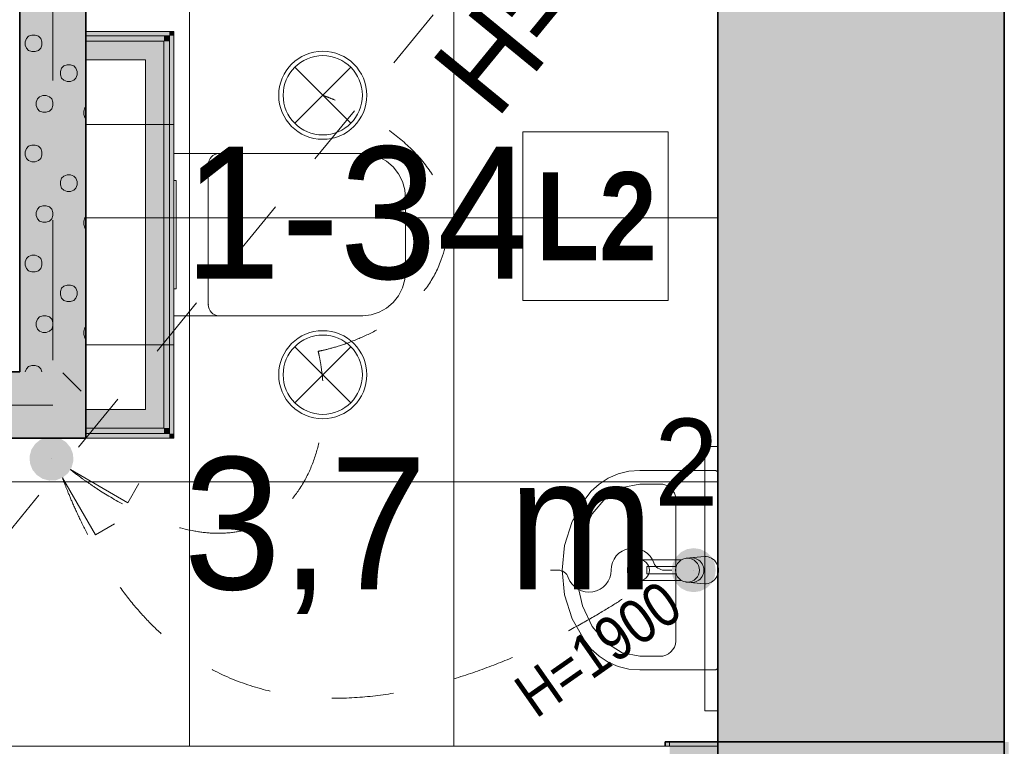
# Model space of a CAD drawing. Header units: millimetres. Extents: x -2932 to 42461, y -10716 to 17298.
# Tile 160 of 168: x 36730 to 38965, y 6520 to 8170. Entities that reach past the tile are written whole.
import ezdxf

# ---------------------------------------------------------------- set-up
doc = ezdxf.new("R2010")
doc.units = ezdxf.units.MM
doc.header["$MEASUREMENT"] = 0
for name, pattern in [('Aligning Line', [635, 317.5, -317.5]), ('Dash', [635, 317.5, -317.5]), ('Dashed', [423.333333, 211.666667, -211.666667]), ('Small Dashed', [282.222222, 141.111111, -141.111111]), ('Wipeout_Contour', [1000, 0, -1000])]:
    doc.linetypes.add(name, pattern=pattern)
for name, color, linetype, lineweight in [('0_Pen_No__1', 7, 'Continuous', 13), ('_Tuletõkketsoon_Pen_No__20', 1, 'Continuous', 0), ('A-FLOR.IFC Model_Pen_No__2', 8, 'Continuous', 15), ('ARCHICAD Zone Stamps_Pen_No__1', 7, 'Continuous', 13), ('Cut Pattern-1_Pen_No__2', 8, 'Continuous', 15), ('Cut Pattern-2_Pen_No__2', 8, 'Continuous', 15), ('Cut Pattern-3_Pen_No__1', 7, 'Continuous', 13), ('Grids-2_Pen_No__1', 7, 'Continuous', 13), ('I-WALL.IFC Model_Pen_No__1', 7, 'Continuous', 13), ('I-WALL.IFC Model_Pen_No__27', 7, 'Continuous', 35), ('SA_LAGI_Pen_No__1', 7, 'Continuous', 13), ('SA_LAGI_Pen_No__2', 8, 'Continuous', 15), ('SA_SANTEHNIKA_Pen_No__2', 8, 'Continuous', 15), ('SA_VALGUSTI_Pen_No__20', 1, 'Continuous', 0), ('SA_Valgustus_Pen_No__20', 1, 'Continuous', 0), ('Walls-1_Pen_No__1', 7, 'Continuous', 13), ('Walls_Pen_No__1', 7, 'Continuous', 13)]:
    doc.layers.add(name, color=color, linetype=linetype, lineweight=lineweight)
doc.layers.add('I-WALL.IFC Model', color=7, linetype='Continuous')
doc.layers.add('SA_LAGI_Pen_No__102', color=7, linetype='Continuous', lineweight=13, true_color=0xcccccc)
doc.styles.add('GENERATED_STYLE_1', font='txt', dxfattribs={"width": 0.95})
doc.styles.add('GENERATED_STYLE_2', font='txt', dxfattribs={"width": 0.84})
doc.styles.add('GENERATED_STYLE_4', font='txt', dxfattribs={"width": 0.84})
doc.dimstyles.new('GENERATED_STYLE__3', dxfattribs={"dimtxt": 200, "dimasz": 152, "dimexe": 0.18, "dimexo": 0.0625, "dimgap": 0.09, "dimtad": 1, "dimdec": 0, "dimzin": 0, "dimdsep": 46, "dimtxsty": 'GENERATED_STYLE_2', "dimblk": 'ARROWHEAD_2', "dimblk1": 'ARROWHEAD_2', "dimblk2": 'ARROWHEAD_2', "dimcen": 0.09, "dimse1": 1, "dimse2": 1, "dimclrd": 7, "dimclre": 7, "dimclrt": 7, "dimadec": 0, "dimazin": 0, "dimtfac": 1, "dimtdec": 4, "dimtmove": 0, "dimatfit": 3, "dimfxl": 0, "dimtolj": 1, "dimtzin": 0, "dimarcsym": 0})

# ---------------------------------------------------------------- blocks, each defined once
blk = doc.blocks.new('*D58')
at = {"layer": '0_Pen_No__1', "color": 7, "linetype": 'Continuous', "lineweight": 13}
for p, q in [((39845.8, 6577.7), (40045.8, 6462.3)), ((40095.8, 6520), (39795.8, 6520)), ((39945.8, 5970), (39945.8, 6520)), ((39845.8, 6027.7), (40045.8, 5912.3)), ((40095.8, 5970), (39795.8, 5970))]:
    blk.add_line(p, q, dxfattribs=at)
at = {"color": 254, "linetype": 'Wipeout_Contour', "lineweight": 0, "ltscale": 161173.133491}
blk.add_wipeout([(39937.6, 6020), (39937.6, 6470), (39673.9, 6470), (39673.9, 6020)], dxfattribs=at)
at = {"layer": '0_Pen_No__1', "color": 7, "lineweight": 13, "insert": (39905.8, 6051.8), "char_height": 200, "attachment_point": 7, "rotation": 90, "style": 'GENERATED_STYLE_2'}
blk.add_mtext('\\A1;{\\pql;\\fArial|b0|i0|c0|p34;550}', dxfattribs=at)
blk = doc.blocks.new('ARROWHEAD_2')
at = {"color": 0, "linetype": 'Continuous', "lineweight": 0}
for p, q in [((-0.378, -0.655), (0.378, 0.655)), ((0, 0), (-1, 0))]:
    blk.add_line(p, q, dxfattribs=at)
blk = doc.blocks.new('*D59')
at = {"layer": '0_Pen_No__1', "color": 7, "linetype": 'Continuous', "lineweight": 13}
for p, q in [((39845.8, 9001.2), (40045.8, 8885.8)), ((40095.8, 8943.5), (39795.8, 8943.5)), ((39945.8, 6520), (39945.8, 8943.5)), ((39845.8, 6577.7), (40045.8, 6462.3)), ((40095.8, 6520), (39795.8, 6520))]:
    blk.add_line(p, q, dxfattribs=at)
at = {"color": 254, "linetype": 'Wipeout_Contour', "lineweight": 0, "ltscale": 162984.771274}
blk.add_wipeout([(39937.6, 8484.5), (39937.6, 8917.6), (39673.9, 8917.6), (39673.9, 8484.5)], dxfattribs=at)
at = {"color": 254, "linetype": 'Wipeout_Contour', "lineweight": 0, "ltscale": 162203.775973}
blk.add_wipeout([(39937.6, 7410.2), (39937.6, 8053.3), (39673.9, 8053.3), (39673.9, 7410.2)], dxfattribs=at)
at = {"layer": '0_Pen_No__1', "color": 7, "lineweight": 13, "char_height": 200, "attachment_point": 7, "rotation": 90, "style": 'GENERATED_STYLE_2'}
for s, insert in [('\\A1;{\\pql;\\fArial|b0|i0|c0|p34;116}', (39905.8, 8516.4)), ('\\A1;{\\pql;\\fArial|b0|i0|c0|p34;2\xa0424}', (39905.8, 7442))]:
    blk.add_mtext(s, dxfattribs=dict(at, insert=insert))
blk = doc.blocks.new('*D67')
at = {"layer": '0_Pen_No__1', "color": 7, "linetype": 'Continuous', "lineweight": 13}
for p, q in [((40323.9, 13165), (40323.9, 13262.8)), ((40423.9, 13107.3), (40223.9, 13222.7)), ((40473.9, 13165), (40173.9, 13165)), ((40323.9, 5045), (40323.9, 13165)), ((40223.9, 5102.7), (40423.9, 4987.3)), ((40473.9, 5045), (40173.9, 5045))]:
    blk.add_line(p, q, dxfattribs=at)
at = {"color": 254, "linetype": 'Wipeout_Contour', "lineweight": 0, "ltscale": 164814.876477}
blk.add_wipeout([(40315.8, 8783.4), (40315.8, 9426.6), (40052, 9426.6), (40052, 8783.4)], dxfattribs=at)
at = {"layer": '0_Pen_No__1', "color": 7, "lineweight": 13, "insert": (40283.9, 8815.3), "char_height": 200, "attachment_point": 7, "rotation": 90, "style": 'GENERATED_STYLE_2'}
blk.add_mtext('\\A1;{\\pql;\\fArial|b0|i0|c0|p34;8\xa0120}', dxfattribs=at)

msp = doc.modelspace()

# ---------------------------------------------------------------- hatches: boundary and pattern name
at = {"layer": 'I-WALL.IFC Model', "linetype": 'Continuous', "lineweight": 0, "true_color": 0x000000}
for points in [[(38315, 12500), (38315, 6245), (38965, 6245), (38965, 12500)], [(36880, 7370), (36880, 8909.5), (36730, 8909.5), (36730, 7370)], [(37070, 8143.5), (36880, 8143.5), (36880, 8133.5), (37070, 8133.5)], [(37080, 8143.5), (37070, 8133.5), (37080, 8133.5)], [(37070, 8143.5), (37070, 8133.5), (37080, 8143.5)], [(37057.5, 8133.5), (36880, 8133.5), (36880, 8121), (37057.5, 8121)], [(37015.5, 8121), (36880, 8121), (36880, 8079), (37015.5, 8079)], [(37057.5, 8121), (37015.5, 8079), (37057.5, 8079)], [(37015.5, 8121), (37015.5, 8079), (37057.5, 8121)], [(37070, 8133.5), (37057.5, 8121), (37070, 8121)], [(37057.5, 8121), (37070, 8133.5), (37057.5, 8133.5)], [(37057.5, 8121), (37057.5, 7242.5), (37070, 7242.5), (37070, 8121)], [(37080, 8133.5), (37070, 8133.5), (37070, 7230), (37080, 7230)], [(37015.5, 8079), (37015.5, 7284.5), (37057.5, 7284.5), (37057.5, 8079)], [(36380, 7220), (36730, 7220), (36730, 7370), (36380, 7370)], [(36880, 7370), (36730, 7370), (36880, 7220)], [(36730, 7220), (36880, 7220), (36730, 7370)], [(37015.5, 7284.5), (36880, 7284.5), (36880, 7242.5), (37015.5, 7242.5)], [(37015.5, 7242.5), (37057.5, 7242.5), (37015.5, 7284.5)], [(37057.5, 7284.5), (37015.5, 7284.5), (37057.5, 7242.5)], [(37057.5, 7242.5), (36880, 7242.5), (36880, 7230), (37057.5, 7230)], [(37057.5, 7230), (37070, 7230), (37057.5, 7242.5)], [(37070, 7242.5), (37057.5, 7242.5), (37070, 7230)], [(37070, 7230), (36880, 7230), (36880, 7220), (37070, 7220)], [(37070, 7220), (37080, 7220), (37070, 7230)], [(37070, 7230), (37080, 7220), (37080, 7230)], [(38965, 6530), (38195, 6530), (38195, 6520), (38965, 6520)]]:
    msp.add_hatch(color=178, dxfattribs=at).paths.add_polyline_path(points)
at = {"layer": 'SA_Valgustus_Pen_No__20', "linetype": 'Continuous', "lineweight": 0}
for points in [[(36777.2, 7216.5), (36791.8, 7222.1), (36802.2, 7173.2)], [(36791.8, 7222.1), (36807.4, 7222.9), (36802.2, 7173.2)], [(36807.4, 7222.9), (36822.5, 7218.9), (36802.2, 7173.2)], [(36756.5, 7193.6), (36765, 7206.7), (36802.2, 7173.2)], [(36765, 7206.7), (36777.2, 7216.5), (36802.2, 7173.2)], [(36822.5, 7218.9), (36835.6, 7210.4), (36802.2, 7173.2)], [(36835.6, 7210.4), (36845.5, 7198.2), (36802.2, 7173.2)], [(36845.5, 7198.2), (36851.1, 7183.6), (36802.2, 7173.2)], [(36752.4, 7178.4), (36756.5, 7193.6), (36802.2, 7173.2)], [(36753.3, 7162.8), (36752.4, 7178.4), (36802.2, 7173.2)], [(36851.1, 7183.6), (36851.9, 7168), (36802.2, 7173.2)], [(36758.9, 7148.2), (36753.3, 7162.8), (36802.2, 7173.2)], [(36768.7, 7136.1), (36758.9, 7148.2), (36802.2, 7173.2)], [(36781.8, 7127.5), (36768.7, 7136.1), (36802.2, 7173.2)], [(36796.9, 7123.5), (36781.8, 7127.5), (36802.2, 7173.2)], [(36812.6, 7124.3), (36796.9, 7123.5), (36802.2, 7173.2)], [(36827.2, 7129.9), (36812.6, 7124.3), (36802.2, 7173.2)], [(36839.3, 7139.8), (36827.2, 7129.9), (36802.2, 7173.2)], [(36847.8, 7152.9), (36839.3, 7139.8), (36802.2, 7173.2)], [(36851.9, 7168), (36847.8, 7152.9), (36802.2, 7173.2)], [(38230.6, 6960.5), (38219.6, 6949.4), (38260, 6920)], [(38244.6, 6967.6), (38230.6, 6960.5), (38260, 6920)], [(38260, 6970), (38244.6, 6967.6), (38260, 6920)], [(38275.5, 6967.6), (38260, 6970), (38260, 6920)], [(38289.4, 6960.5), (38275.5, 6967.6), (38260, 6920)], [(38300.5, 6949.4), (38289.4, 6960.5), (38260, 6920)], [(38212.4, 6935.5), (38210, 6920), (38260, 6920)], [(38219.6, 6949.4), (38212.4, 6935.5), (38260, 6920)], [(38307.6, 6935.5), (38300.5, 6949.4), (38260, 6920)], [(38310, 6920), (38307.6, 6935.5), (38260, 6920)], [(38210, 6920), (38212.4, 6904.6), (38260, 6920)], [(38212.4, 6904.6), (38219.6, 6890.6), (38260, 6920)], [(38219.6, 6890.6), (38230.6, 6879.5), (38260, 6920)], [(38230.6, 6879.5), (38244.6, 6872.4), (38260, 6920)], [(38244.6, 6872.4), (38260, 6870), (38260, 6920)], [(38307.6, 6904.6), (38310, 6920), (38260, 6920)], [(38300.5, 6890.6), (38307.6, 6904.6), (38260, 6920)], [(38289.4, 6879.5), (38300.5, 6890.6), (38260, 6920)], [(38275.5, 6872.4), (38289.4, 6879.5), (38260, 6920)], [(38260, 6870), (38275.5, 6872.4), (38260, 6920)]]:
    msp.add_hatch(color=1, dxfattribs=at).paths.add_polyline_path(points)

# ---------------------------------------------------------------- linework, layer by layer
at = {"layer": '0_Pen_No__1', "color": 7, "linetype": 'Continuous', "lineweight": 13}
for p, q in [((38285, 7200.5), (38315, 7200.5)), ((38285, 6600.5), (38285, 7200.5)), ((38285, 6600.5), (38285, 7200.5)), ((38285, 7200.5), (38315, 7200.5)), ((38315, 7200.5), (38315, 6600.5)), ((38315, 7200.5), (38315, 6600.5)), ((38315, 6600.5), (38285, 6600.5)), ((38315, 6600.5), (38285, 6600.5))]:
    msp.add_line(p, q, dxfattribs=at)
at = {"layer": 'A-FLOR.IFC Model_Pen_No__2', "color": 8, "linetype": 'Continuous', "lineweight": 15, "flags": 128}
msp.add_lwpolyline([(-100, 6430), (0, 6430), (0, 0), (30435, 0), (30435, 6520), (38315, 6520), (38315, 12500), (12000, 12500), (12000, 7875), (8430, 7875), (8430, 12496.2), (2165, 12496.2), (2165, 11220), (-100, 11220)], close=True, dxfattribs=at)
at = {"layer": 'A-FLOR.IFC Model_Pen_No__2', "color": 8, "linetype": 'Dashed', "lineweight": 15, "flags": 128}
msp.add_lwpolyline([(0, 0), (30430, 0), (30430, 6520), (33865, 6520), (33865, 0), (38600, 0), (38600, 5615), (38315, 5615), (38315, 12500), (12000, 12500), (12000, 7905), (8430, 7905), (8430, 12496.2), (2165, 12496.2), (2165, 6180), (0, 6180)], close=True, dxfattribs=at)
at = {"layer": 'I-WALL.IFC Model_Pen_No__1', "color": 7, "linetype": 'Continuous', "lineweight": 13}
for p, q in [((37057.5, 8133.5), (36880, 8133.5)), ((37015.5, 8121), (36880, 8121)), ((37057.5, 8121), (37015.5, 8121)), ((37057.5, 8121), (37015.5, 8121)), ((37070, 8133.5), (37057.5, 8133.5)), ((37070, 8133.5), (37057.5, 8133.5)), ((37057.5, 8079), (37057.5, 8121)), ((37070, 8121), (37070, 8133.5)), ((37070, 7242.5), (37070, 8121)), ((37057.5, 7284.5), (37057.5, 8079)), ((37057.5, 7242.5), (37057.5, 7284.5)), ((37057.5, 7242.5), (37057.5, 7284.5)), ((37057.5, 7242.5), (36880, 7242.5)), ((37070, 7230), (37070, 7242.5)), ((37070, 7230), (37070, 7242.5)), ((37070, 7230), (36880, 7230))]:
    msp.add_line(p, q, dxfattribs=at)
at = {"layer": 'I-WALL.IFC Model_Pen_No__1', "color": 7, "linetype": 'Continuous', "lineweight": 13, "flags": 128}
for points in [[(37070, 8143.5), (36880, 8143.5)], [(36880, 8143.5), (36880, 8133.5)], [(37080, 8143.5), (37070, 8143.5)], [(37080, 7230), (37080, 8143.5)], [(36880, 8133.5), (36880, 8121)], [(36880, 8121), (36880, 8079)], [(36880, 8079), (37015.5, 8079)], [(37015.5, 8079), (37015.5, 7284.5)], [(37015.5, 7284.5), (36880, 7284.5)], [(36880, 7284.5), (36880, 7242.5)], [(36880, 7242.5), (36880, 7230)], [(36880, 7230), (36880, 7220)], [(36880, 7220), (37080, 7220)], [(37080, 7220), (37080, 7230)]]:
    msp.add_lwpolyline(points, dxfattribs=at)
at = {"layer": 'I-WALL.IFC Model_Pen_No__27', "color": 7, "linetype": 'Continuous', "lineweight": 35, "flags": 128}
for points in [[(38315, 12500), (38315, 6245)], [(38965, 6245), (38965, 12500)], [(36730, 8909.5), (36730, 7370)], [(36880, 7220), (36880, 8909.5)], [(36730, 7370), (36380, 7370)], [(36230, 7220), (36730, 7220)], [(36880, 7220), (36730, 7220)], [(38195, 6530), (38195, 6520)], [(38965, 6530), (38195, 6530)], [(38965, 6520), (38965, 6530)]]:
    msp.add_lwpolyline(points, dxfattribs=at)
at = {"layer": 'SA_LAGI_Pen_No__1', "color": 7, "linetype": 'Small Dashed', "lineweight": 13}
msp.add_line((36326, 6545), (38315, 8968.5), dxfattribs=at)
at = {"layer": 'SA_SANTEHNIKA_Pen_No__2', "color": 8, "linetype": 'Continuous', "lineweight": 15}
for p, q in [((36880, 7931.8), (36880, 7431.8)), ((37080, 7931.8), (36880, 7931.8)), ((37080, 7931.8), (37080, 7431.8)), ((37080, 7865.8), (37508.6, 7865.8)), ((37080, 7497.8), (37080, 7865.8)), ((37508.6, 7865.8), (37527.6, 7863.8)), ((37527.6, 7863.8), (37545.9, 7858)), ((37545.9, 7858), (37562.7, 7848.5)), ((37562.7, 7848.5), (37577.5, 7835.8)), ((37157.9, 7681.8), (37157.9, 7840.2)), ((37577.5, 7835.8), (37589.6, 7820.3)), ((37080, 7804.8), (37085, 7804.8)), ((37080, 7558.8), (37080, 7804.8)), ((37085, 7804.8), (37085, 7558.8)), ((37589.6, 7820.3), (37598.6, 7802.6)), ((37598.6, 7802.6), (37604.1, 7783.5)), ((37604.1, 7783.5), (37606, 7763.5)), ((37606, 7763.5), (37606, 7600)), ((37157.9, 7523.3), (37157.9, 7681.8)), ((37606, 7600), (37604.1, 7580)), ((37604.1, 7580), (37598.6, 7560.9)), ((37085, 7558.8), (37080, 7558.8)), ((37598.6, 7560.9), (37589.6, 7543.2)), ((37589.6, 7543.2), (37577.5, 7527.7)), ((37562.7, 7515), (37545.9, 7505.5)), ((37577.5, 7527.7), (37562.7, 7515)), ((37508.6, 7497.8), (37080, 7497.8)), ((37527.6, 7499.7), (37508.6, 7497.8)), ((37545.9, 7505.5), (37527.6, 7499.7)), ((37080, 7431.8), (36880, 7431.8)), ((38066, 7128.8), (38088.8, 7138.5)), ((38088.8, 7138.5), (38113, 7144.5)), ((38113, 7144.5), (38138, 7146.5)), ((38138, 7146.5), (38307.6, 7146.5)), ((38307.6, 7146.5), (38308.9, 7146.4)), ((38308.9, 7146.4), (38310.1, 7146.1)), ((38310.1, 7146.1), (38311.3, 7145.6)), ((38311.3, 7145.6), (38312.4, 7144.9)), ((38312.4, 7144.9), (38313.3, 7144)), ((38313.3, 7144), (38314, 7143.1)), ((38314, 7143.1), (38314.6, 7142)), ((38314.6, 7142), (38314.9, 7140.8)), ((38314.9, 7140.8), (38315, 7139.6)), ((38315, 7139.6), (38315, 6920)), ((38027.4, 7099.1), (38045.3, 7115.5)), ((38045.3, 7115.5), (38066, 7128.8)), ((38060.2, 7084.6), (38097.5, 7107.7)), ((38097.5, 7107.7), (38138, 7115.6)), ((38138, 7115.6), (38182.2, 7115.6)), ((38012.8, 7080.2), (38027.4, 7099.1)), ((37984.4, 7030.3), (38012.8, 7080.2)), ((38029.3, 7048.1), (38060.2, 7084.6)), ((38219.1, 6758.7), (38219.1, 7081.3)), ((38007.2, 7001.3), (38029.3, 7048.1)), ((37966.9, 6976.2), (37984.4, 7030.3)), ((37995.7, 6947.8), (38007.2, 7001.3)), ((37961, 6920), (37966.9, 6976.2)), ((38284.3, 6951), (38243.1, 6946.9)), ((37995.7, 6892.2), (37995.7, 6947.8)), ((38129.3, 6940.5), (38129.3, 6899.5)), ((38232.6, 6943.5), (38132.3, 6943.5)), ((37966.9, 6863.8), (37961, 6920)), ((38220.1, 6928), (38153.9, 6928)), ((38153.9, 6928), (38153.9, 6912)), ((38220.1, 6912), (38153.9, 6912)), ((38315, 6920), (38315, 6700.4)), ((38007.2, 6838.7), (37995.7, 6892.2)), ((38132.3, 6896.5), (38232.6, 6896.5)), ((38243.1, 6893.1), (38284.3, 6889)), ((37984.4, 6809.7), (37966.9, 6863.8)), ((38029.3, 6791.9), (38007.2, 6838.7)), ((38012.8, 6759.8), (37984.4, 6809.7)), ((38060.2, 6755.4), (38029.3, 6791.9)), ((38027.4, 6740.9), (38012.8, 6759.8)), ((38097.5, 6732.3), (38060.2, 6755.4)), ((38045.3, 6724.5), (38027.4, 6740.9)), ((38138, 6724.4), (38097.5, 6732.3)), ((38066, 6711.2), (38045.3, 6724.5)), ((38088.8, 6701.5), (38066, 6711.2)), ((38182.2, 6724.4), (38138, 6724.4)), ((38113, 6695.5), (38088.8, 6701.5)), ((38138, 6693.5), (38113, 6695.5)), ((38307.6, 6693.5), (38138, 6693.5)), ((38308.9, 6693.6), (38307.6, 6693.5)), ((38310.1, 6693.9), (38308.9, 6693.6)), ((38311.3, 6694.4), (38310.1, 6693.9)), ((38312.4, 6695.1), (38311.3, 6694.4)), ((38313.3, 6696), (38312.4, 6695.1)), ((38314, 6696.9), (38313.3, 6696)), ((38314.6, 6698), (38314, 6696.9)), ((38314.9, 6699.2), (38314.6, 6698)), ((38315, 6700.4), (38314.9, 6699.2))]:
    msp.add_line(p, q, dxfattribs=at)
for centre, radius in [((38134.3, 6920), 25), ((38245.9, 6920), 27)]:
    msp.add_circle(centre, radius, dxfattribs=at)
for centre, radius, start, end in [((38285.3, 6920), 31, 268.1279, 91.8721), ((38132.3, 6940.5), 3, 90, 180), ((38245.9, 6920), 27, 95.7438, 119.4983), ((38255.1, 6920), 28, 268.4804, 91.5196), ((38132.3, 6899.5), 3, 180, 270), ((38245.9, 6920), 27, 240.5017, 264.2562)]:
    msp.add_arc(centre, radius, start, end, dxfattribs=at)
for centre, major_axis, ratio, start_param, end_param in [((37182.3, 7840.2), (0, 25.6), 0.952899, 0, 1.570796), ((37182.3, 7523.3), (0, 25.6), 0.952899, 1.570796, 3.141593), ((38182.2, 7081.3), (36.9, 0), 0.930663, 0, 1.570796), ((38182.2, 6758.7), (36.9, 0), 0.930663, 4.712389, 6.283185)]:
    msp.add_ellipse(centre, major_axis=major_axis, ratio=ratio, start_param=start_param, end_param=end_param, dxfattribs=at)
for p in [(37182.3, 7865.8), (37157.9, 7523.3)]:
    msp.add_point(p, dxfattribs=at)
at = {"layer": 'SA_VALGUSTI_Pen_No__20', "color": 1, "linetype": 'Continuous', "lineweight": 0}
for p, q in [((37418, 7998.3), (37354.4, 8061.9)), ((37418, 7998.3), (37481.6, 8061.9)), ((37418, 7998.3), (37354.4, 7934.7)), ((37418, 7998.3), (37481.6, 7934.7)), ((37418, 7363.8), (37354.4, 7427.4)), ((37418, 7363.8), (37481.6, 7427.4)), ((37418, 7363.8), (37354.4, 7300.2)), ((37418, 7363.8), (37481.6, 7300.2))]:
    msp.add_line(p, q, dxfattribs=at)
for centre in [(37418, 7998.3), (37418, 7363.8)]:
    msp.add_circle(centre, 90, dxfattribs=at)
for centre, start, end in [((37418, 7998.3), 0, 180), ((37418, 7998.3), 180, 0), ((37418, 7363.8), 0, 180), ((37418, 7363.8), 180, 0)]:
    msp.add_arc(centre, 100, start, end, dxfattribs=at)
at = {"layer": 'SA_VALGUSTI_Pen_No__20', "color": 1, "linetype": 'Small Dashed', "lineweight": 0}
for points in [[(37407.5, 7416.9), (37407.5, 7416.9), (37638.7, 7457.3), (37691.8, 7640), (37761.5, 7879.8), (37418, 7998.3), (37418, 7998.3)], [(36845.5, 7148.2), (36845.5, 7148.2), (37199.1, 6856.1), (37364, 7102.6), (37454.9, 7238.4), (37407.5, 7416.9), (37407.5, 7416.9)], [(36827.2, 7129.9), (36827.2, 7129.9), (36885.9, 6956.4), (37004.1, 6823.4), (37422.8, 6352.3), (38145.3, 6886.3), (38145.3, 6886.3)]]:
    msp.add_open_spline(points, degree=3, knots=[0, 0, 0, 0, 1, 1, 1, 2, 2, 2, 2], dxfattribs=at)
at = {"layer": 'SA_Valgustus_Pen_No__20', "color": 1, "linetype": 'Continuous', "lineweight": 0}
for p, q in [((36802.2, 7173.2), (36802.2, 7173.2)), ((36827.2, 7129.9), (36902.2, 7000)), ((36845.5, 7148.2), (36975.4, 7073.2)), ((36975.4, 7073.2), (37000.4, 7116.5)), ((36902.2, 7000), (36945.5, 7025)), ((37935, 6920), (37935, 6920.1)), ((37935, 6920), (37951.8, 6920)), ((38210, 6920), (38193.2, 6920)), ((38260, 6920), (38260, 6920.1))]:
    msp.add_line(p, q, dxfattribs=at)
for centre, radius, start, end in [((38122.5, 6920), 50, 19.4712, 180), ((38193.2, 6945), 25, 199.4712, 270), ((37951.8, 6895), 25, 19.4712, 90), ((38022.5, 6920), 50, 199.4712, 0)]:
    msp.add_arc(centre, radius, start, end, dxfattribs=at)

# ---------------------------------------------------------------- texts
at = {"layer": 'ARCHICAD Zone Stamps_Pen_No__1', "color": 7, "lineweight": 13, "char_height": 300, "attachment_point": 1, "style": 'GENERATED_STYLE_1'}
for s, insert in [('\\A1;{\\pql;\\pt0;\\fSwis721 Lt BT|b0|i0|c0|p34;1-34}', (37101.8, 7881.8)), ('\\A1;{\\pql;\\pt0,100;\\fSwis721 Lt BT|b0|i0|c0|p34;3,7\\fSwis721 Lt BT|b0|i0|c0|p34;\\A1{\\H.66x;\\S^  ;}\\fSwis721 Lt BT|b0|i0|c0|p34; m\\fSwis721 Lt BT|b0|i0|c0|p34;\\A1{\\H.66x;\\S2^  ;}}', (37101.8, 7264.1))]:
    msp.add_mtext(s, dxfattribs=dict(at, insert=insert))

# ---------------------------------------------------------------- next in the draw order: dimensions: what is measured, and where the dimension line sits
at = {"color": 7, "linetype": 'Continuous', "lineweight": 13}
dim = msp.add_linear_dim(base=(39945.8, 6520), p1=(35905, 5970), p2=(35905, 6520), angle=90, dimstyle='GENERATED_STYLE__3', dxfattribs=at)
dim.commit()
dim.dimension.update_dxf_attribs({"geometry": '*D58', "text_midpoint": (39805.8, 6287.3), "dimtype": 160, "text_rotation": 90})

# ---------------------------------------------------------------- next in the draw order: dimensions: what is measured, and where the dimension line sits
dim = msp.add_linear_dim(base=(39945.7644, 8943.5014), p1=(35905, 6520), p2=(37760, 8943.5014), angle=90, dimstyle='GENERATED_STYLE__3', dxfattribs=at)
dim.commit()
dim.dimension.update_dxf_attribs({"geometry": '*D59', "text_midpoint": (39805.7644, 7795.2457), "dimtype": 160, "text_rotation": 90})

# ---------------------------------------------------------------- next in the draw order: hatches: boundary and pattern name
at = {"layer": 'Cut Pattern-3_Pen_No__1', "linetype": 'Continuous', "lineweight": 13}
h = msp.add_hatch(dxfattribs=at)
h.set_pattern_fill('FP_15_0001', style=0, pattern_type=2)
h.set_pattern_definition([(225, (36857.5, 8037.25), (0, 250), [7.07, -346.48]), (135, (36830, 8032.25), (0, 250), [7.07, -346.48]), (270, (36860, 8052.25), (250, 0), [7.5, -242.5]), (251.565, (36860, 8044.75), (0.0002, 250), [7.906, -782.664]), (108.435, (36825, 8037.25), (-0.0002, 250), [7.906, -782.664]), (90, (36822.5, 8044.75), (-250, 0), [7.5, -242.5]), (71.565, (36822.5, 8052.25), (0.0002, 250), [7.906, -782.664]), (45, (36825, 8059.75), (0, 250), [7.07, -346.48]), (341.565, (36845, 8067.25), (-999.9996, 250.001), [7.906, -782.664]), (315, (36852.5, 8064.75), (0, 250), [7.07, -346.48]), (288.435, (36857.5, 8059.75), (-0.0002, 250), [7.906, -782.664]), (5e-12, (36837.5, 8067.25), (0, 250), [7.5, -242.5]), (18.435, (36830, 8064.75), (999.9996, 250.001), [7.906, -782.664]), (180, (36912.5, 8109.75), (0, 250), [7.5, -242.5]), (270, (36927.5, 8132.25), (250, 0), [7.5, -242.5]), (251.565, (36927.5, 8124.75), (0.0002, 250), [7.906, -782.664]), (225, (36925, 8117.25), (0, 250), [7.07, -346.48]), (135, (36897.5, 8112.25), (0, 250), [7.07, -346.48]), (108.435, (36892.5, 8117.25), (-0.0002, 250), [7.906, -782.664]), (90, (36890, 8124.75), (-250, 0), [7.5, -242.5]), (71.565, (36890, 8132.25), (0.0002, 250), [7.906, -782.664]), (45, (36892.5, 8139.75), (0, 250), [7.07, -346.48]), (341.565, (36912.5, 8147.25), (-999.9996, 250.001), [7.906, -782.664]), (315, (36920, 8144.75), (0, 250), [7.07, -346.48]), (288.435, (36925, 8139.75), (-0.0002, 250), [7.906, -782.664]), (5e-12, (36905, 8147.25), (0, 250), [7.5, -242.5]), (18.435, (36897.5, 8144.75), (999.9996, 250.001), [7.906, -782.664]), (198.435, (36920, 8112.25), (499.999, 250), [7.906, -782.664]), (161.565, (36905, 8109.75), (-499.999, 250), [7.906, -782.664]), (180, (36765, 8097.25), (0, 250), [7.5, -242.5]), (270, (36780, 8119.75), (250, 0), [7.5, -242.5]), (251.565, (36780, 8112.25), (0.0002, 250), [7.906, -782.664]), (225, (36777.5, 8104.75), (0, 250), [7.07, -346.48]), (135, (36750, 8099.75), (0, 250), [7.07, -346.48]), (108.435, (36745, 8104.75), (-0.0002, 250), [7.906, -782.664]), (90, (36742.5, 8112.25), (-250, 0), [7.5, -242.5]), (71.565, (36742.5, 8119.75), (0.0002, 250), [7.906, -782.664]), (45, (36745, 8127.25), (0, 250), [7.07, -346.48]), (341.565, (36765, 8134.75), (-999.9996, 250.001), [7.906, -782.664]), (315, (36772.5, 8132.25), (0, 250), [7.07, -346.48]), (288.435, (36777.5, 8127.25), (-0.0002, 250), [7.906, -782.664]), (5e-12, (36757.5, 8134.75), (0, 250), [7.5, -242.5]), (18.435, (36750, 8132.25), (999.9996, 250.001), [7.906, -782.664]), (198.435, (36772.5, 8099.75), (499.999, 250), [7.906, -782.664]), (161.565, (36757.5, 8097.25), (-499.999, 250), [7.906, -782.664]), (180, (36845, 8029.75), (0, 250), [7.5, -242.5]), (198.435, (36852.5, 8032.25), (499.999, 250), [7.906, -782.664]), (161.565, (36837.5, 8029.75), (-499.999, 250), [7.906, -782.664]), (180, (36897.5, 7939.75), (0, 250), [7.5, -242.5]), (270, (36912.5, 7962.25), (250, 0), [7.5, -242.5]), (251.565, (36912.5, 7954.75), (0.0002, 250), [7.906, -782.664]), (225, (36910, 7947.25), (0, 250), [7.07, -346.48]), (135, (36882.5, 7942.25), (0, 250), [7.07, -346.48]), (108.435, (36877.5, 7947.25), (-0.0002, 250), [7.906, -782.664]), (90, (36875, 7954.75), (-250, 0), [7.5, -242.5]), (71.565, (36875, 7962.25), (0.0002, 250), [7.906, -782.664]), (45, (36877.5, 7969.75), (0, 250), [7.07, -346.48]), (341.565, (36897.5, 7977.25), (-999.9996, 250.001), [7.906, -782.664]), (315, (36905, 7974.75), (0, 250), [7.07, -346.48]), (288.435, (36910, 7969.75), (-0.0002, 250), [7.906, -782.664]), (5e-12, (36890, 7977.25), (0, 250), [7.5, -242.5]), (18.435, (36882.5, 7974.75), (999.9996, 250.001), [7.906, -782.664]), (198.435, (36905, 7942.25), (499.999, 250), [7.906, -782.664]), (161.565, (36890, 7939.75), (-499.999, 250), [7.906, -782.664]), (180, (36790, 7959.75), (0, 250), [7.5, -242.5]), (270, (36805, 7982.25), (250, 0), [7.5, -242.5]), (251.565, (36805, 7974.75), (0.0002, 250), [7.906, -782.664]), (225, (36802.5, 7967.25), (0, 250), [7.07, -346.48]), (135, (36775, 7962.25), (0, 250), [7.07, -346.48]), (108.435, (36770, 7967.25), (-0.0002, 250), [7.906, -782.664]), (90, (36767.5, 7974.75), (-250, 0), [7.5, -242.5]), (71.565, (36767.5, 7982.25), (0.0002, 250), [7.906, -782.664]), (45, (36770, 7989.75), (0, 250), [7.07, -346.48]), (341.565, (36790, 7997.25), (-999.9996, 250.001), [7.906, -782.664]), (315, (36797.5, 7994.75), (0, 250), [7.07, -346.48]), (288.435, (36802.5, 7989.75), (-0.0002, 250), [7.906, -782.664]), (5e-12, (36782.5, 7997.25), (0, 250), [7.5, -242.5]), (18.435, (36775, 7994.75), (999.9996, 250.001), [7.906, -782.664]), (198.435, (36797.5, 7962.25), (499.999, 250), [7.906, -782.664]), (161.565, (36782.5, 7959.75), (-499.999, 250), [7.906, -782.664]), (270, (36960, 8164.75), (250, 0), [])])
h.paths.add_polyline_path([(36730, 7370), (36880, 7370), (36880, 8909.5), (36730, 8909.5)])
h = msp.add_hatch(dxfattribs=at)
h.set_pattern_fill('FP_16_0001', style=0, pattern_type=2)
h.set_pattern_definition([(315, (36452.5, 7242.5), (-625, 375), [58.336, -471.995, 58.336, -471.995, 0, -2828.43]), (315, (36452.5, 7242.5), (-625, 375), [0, -1060.662, 58.336, -1002.326, 58.336, -471.995, 0, -1237.44]), (315, (36452.5, 7242.5), (-625, 375), [0, -2651.655, 58.336, -295.22, 58.336, -825.55]), (75, (36702.5, 7117.5), (12.26, 728.77), [58.336, -471.995, 58.336, -471.995, 0, -2828.43]), (75, (36702.5, 7117.5), (12.26, 728.77), [0, -1060.662, 58.336, -1002.326, 58.336, -471.995, 0, -1237.44]), (75, (36702.5, 7117.5), (12.26, 728.77), [0, -2651.655, 58.336, -295.22, 58.336, -825.55]), (195, (37015, 7305), (637.26, 353.766), [58.336, -471.995, 58.336, -471.995, 0, -2828.43]), (195, (37015, 7305), (637.26, 353.766), [0, -1060.662, 58.336, -1002.326, 58.336, -471.995, 0, -1237.44]), (195, (37015, 7305), (637.26, 353.766), [0, -2651.655, 58.336, -295.22, 58.336, -825.55])])
h.paths.add_polyline_path([(36230, 7220), (36880, 7220), (36880, 7370), (36230, 7370)])

# ---------------------------------------------------------------- next in the draw order: linework, layer by layer
at = {"layer": '_Tuletõkketsoon_Pen_No__20', "color": 1, "linetype": 'Dash', "lineweight": 0}
for p, q in [((36805, 8984.5), (36805, 7295)), ((36805, 7295), (36305, 7295))]:
    msp.add_line(p, q, dxfattribs=at)
at = {"layer": 'Walls-1_Pen_No__1', "color": 7, "linetype": 'Continuous', "lineweight": 13}
for p, q in [((36880, 7220), (36880, 8943.5)), ((36230, 7220), (36880, 7220))]:
    msp.add_line(p, q, dxfattribs=at)
at = {"layer": 'Walls_Pen_No__1', "color": 7, "linetype": 'Continuous', "lineweight": 13}
for p, q in [((36880, 8143.5), (37080, 8143.5)), ((37080, 8143.5), (37080, 7220)), ((37015.5, 8079), (36880, 8079)), ((37015.5, 7284.5), (37015.5, 8079)), ((36880, 7284.5), (37015.5, 7284.5)), ((37080, 7220), (36880, 7220))]:
    msp.add_line(p, q, dxfattribs=at)

# ---------------------------------------------------------------- next in the draw order: dimensions: what is measured, and where the dimension line sits
at = {"color": 7, "linetype": 'Continuous', "lineweight": 13}
dim = msp.add_linear_dim(base=(40323.9, 13165), p1=(38215, 5045), p2=(38965, 13165), angle=90, dimstyle='GENERATED_STYLE__3', dxfattribs=at)
dim.commit()
dim.dimension.update_dxf_attribs({"geometry": '*D67', "text_midpoint": (40183.9, 9168.5), "dimtype": 160, "text_rotation": 90})

# ---------------------------------------------------------------- next in the draw order: wipeouts: each hides what was drawn before it
at = {"color": 7, "linetype": 'Continuous', "lineweight": 13, "ltscale": 155255.75681}
msp.add_wipeout([(37872.1, 7915.5), (38202.3, 7915.5), (38202.3, 7532), (37872.1, 7532)], dxfattribs=at).dxf.layer = 'SA_LAGI_Pen_No__1'

# ---------------------------------------------------------------- next in the draw order: hatches: boundary and pattern name
at = {"layer": 'Cut Pattern-1_Pen_No__2', "linetype": 'Continuous', "lineweight": 15}
msp.add_hatch(color=8, dxfattribs=at).paths.add_polyline_path([(38315, 6520), (38965, 6520), (38965, 12500), (38315, 12500)])
at = {"layer": 'Cut Pattern-2_Pen_No__2', "linetype": 'Continuous', "lineweight": 15}
msp.add_hatch(color=8, dxfattribs=at).paths.add_polyline_path([(38205.1, 5815.8), (38975.1, 5815.8), (38975.1, 6530), (38965, 6530), (38965, 6520), (38315, 6520), (38315, 6530), (38205.1, 6530)])
at = {"layer": 'SA_LAGI_Pen_No__102', "linetype": 'Continuous', "lineweight": 13, "true_color": 0xcccccc}
h = msp.add_hatch(dxfattribs=at)
h.set_pattern_fill('Grid_60x60_0001', color=254, style=0, pattern_type=2)
h.set_pattern_definition([(180, (38315, 6520), (-3e-06, 600), []), (270, (38315, 6520), (600, 3e-06), [])])
h.paths.add_polyline_path([(36880, 8943.5), (36880, 7220), (36333.5, 7220), (36333.5, 6520), (38315, 6520), (38315, 8943.5)])

# ---------------------------------------------------------------- next in the draw order: linework, layer by layer
at = {"layer": 'Grids-2_Pen_No__1', "color": 7, "linetype": 'Aligning Line', "lineweight": 13}
msp.add_line((38315, 14107.8), (38315, 273.4), dxfattribs=at)
at = {"layer": 'SA_LAGI_Pen_No__1', "color": 7, "linetype": 'Continuous', "lineweight": 13, "flags": 128}
msp.add_lwpolyline([(37872.1, 7915.5), (38202.3, 7915.5), (38202.3, 7532), (37872.1, 7532)], close=True, dxfattribs=at)
at = {"layer": 'SA_LAGI_Pen_No__2', "color": 8, "linetype": 'Continuous', "lineweight": 15, "flags": 128}
msp.add_lwpolyline([(36880, 8943.5), (38315, 8943.5), (38315, 6520), (36333.5, 6520), (36333.5, 7220), (36880, 7220)], close=True, dxfattribs=at)
at = {"layer": 'Walls-1_Pen_No__1', "color": 7, "linetype": 'Continuous', "lineweight": 13}
for p, q in [((38315, 8943.5), (38315, 6530)), ((38205.1, 6530), (38205.1, 6520)), ((38205.1, 6530), (38315, 6530)), ((38205.1, 6520), (32910, 6520))]:
    msp.add_line(p, q, dxfattribs=at)

# ---------------------------------------------------------------- next in the draw order: texts
at = {"layer": 'SA_LAGI_Pen_No__1', "color": 7, "linetype": 'Continuous', "lineweight": 13, "insert": (37954.2, 8429.4), "char_height": 200, "attachment_point": 2, "rotation": 50.6238, "style": 'GENERATED_STYLE_1'}
msp.add_mtext('\\A1;{\\pqc;\\fSwis721 Lt BT|b0|i0|c0|p34;H=2400}', dxfattribs=at)
at = {"layer": 'SA_LAGI_Pen_No__1', "color": 7, "linetype": 'Continuous', "lineweight": 13, "insert": (37902.1, 7823.7), "char_height": 200, "attachment_point": 1, "style": 'GENERATED_STYLE_4'}
msp.add_mtext('\\A1;{\\pql;\\fArial|b1|i0|c0|p34;L2}', dxfattribs=at)
at = {"layer": 'SA_VALGUSTI_Pen_No__20', "color": 1, "linetype": 'Continuous', "lineweight": 0, "insert": (38014.1, 6782.3), "char_height": 100, "attachment_point": 2, "rotation": 35, "style": 'GENERATED_STYLE_2'}
msp.add_mtext('\\A1;{\\pqc;\\fArial|b0|i0|c0|p34;H=1900}', dxfattribs=at)

doc.saveas('drawing.dxf')
